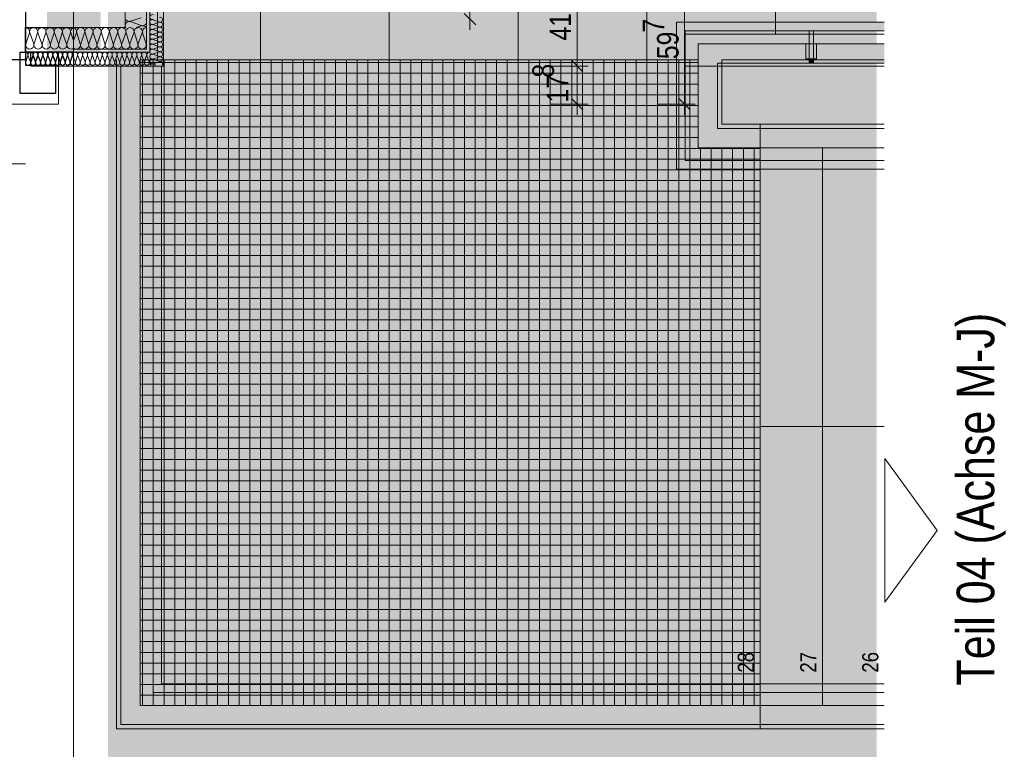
# Model space of a CAD drawing. Extents: x -720 to 300, y 62 to 1107.
# Tile 38 of 117: x -3 to 88, y 141 to 209. Entities that reach past the tile are written whole.
import ezdxf
from ezdxf.enums import TextEntityAlignment as Align
from ezdxf.lldxf.tags import DXFTag

# ---------------------------------------------------------------- set-up
doc = ezdxf.new("R2010")
doc.units = 0
doc.layers.get('0').update_dxf_attribs({"lineweight": 35})
for name, color, linetype, lineweight, true_color in [('30 -33 Aussenwände- 7 Fassade_ Elemente', 7, 'Continuous', 9, 0x00aacc), ('30 -34 Innenwände- 6 Elemente', 7, 'Continuous', 9, 0xff6633), ('30 -35 Decken- 2.2 Treppen Außen', 7, 'Continuous', 9, 0x009999), ('30 -36 Dächer- 3 Dachbeläge', 7, 'Continuous', 15, 0x9999ff), ('30 -36 Dächer- 4 Dachbekleidungen', 7, 'Continuous', 9, 0xccccff), ('70 -72 Beschriftung- 1 Beschriftung allgemein', 7, 'Continuous', 9, 0xff6633), ('70 -76 Bemaßung- 2 Allgemein', 9, 'Continuous', 5, 0x808080), ('iwb_Layout BA_Markierung', 7, 'Continuous', 9, 0xbadcdc), ('iwb_Layout Text', 3, 'Continuous', 18, 0x00ff00), ('iwb_Schraffur_ F90_feuerbestaendig', 1, 'Continuous', 13, 0xff0000)]:
    doc.layers.add(name, color=color, linetype=linetype, lineweight=lineweight, true_color=true_color)
for name, color, linetype, lineweight in [('60- 61 allgemeine Ausstattung- 4 Terrassen', 7, 'Continuous', 9), ('70 -71 Achsen- 1 Gebäudeachsen', 7, 'STRICHPUNKT2-A06G9FGD8I', 18), ('Keine-1', 7, 'Continuous', 15)]:
    doc.layers.add(name, color=color, linetype=linetype, lineweight=lineweight)
doc.styles.get("Standard").update_dxf_attribs({"font": 'ARIALN.TTF'})
tags = doc.linetypes.add('STRICHPUNKT2-A06G9FGD8I', pattern=[12.7, 6.35, -3.175, 0, -3.175]).pattern_tags.tags
tags[10:11] = [DXFTag(74, 4), DXFTag(75, 0), DXFTag(340, '0'), DXFTag(46, 0.0), DXFTag(50, 0.0), DXFTag(44, 0.0), DXFTag(45, 0.0)]
tags[8:9] = [DXFTag(74, 4), DXFTag(75, 0), DXFTag(340, '0'), DXFTag(46, 0.0), DXFTag(50, 0.0), DXFTag(44, 0.0), DXFTag(45, 0.0)]
tags[6:7] = [DXFTag(74, 4), DXFTag(75, 0), DXFTag(340, '0'), DXFTag(46, 0.0), DXFTag(50, 0.0), DXFTag(44, 0.0), DXFTag(45, 0.0)]
tags[4:5] = [DXFTag(74, 4), DXFTag(75, 0), DXFTag(340, '0'), DXFTag(46, 0.0), DXFTag(50, 0.0), DXFTag(44, 0.0), DXFTag(45, 0.0)]

# ---------------------------------------------------------------- blocks, each defined once
blk = doc.blocks.new('Polygon-A06G9FG78I')
at = {"color": 0, "linetype": 'ByBlock', "lineweight": -2, "ltscale": 0.13}
blk.add_solid([(4.904, 79.643), (4.737, 1076.748), (76.551, 79.452), (76.551, 1076.748)], dxfattribs=at)
blk = doc.blocks.new('Referenz-A06G9FGF8I')
at = {"layer": '30 -33 Aussenwände- 7 Fassade_ Elemente', "color": 0, "linetype": 'Continuous', "ltscale": 0.13}
for p, q in [((-2.806, 205.747), (-2.806, 220.847)), ((10.074, 214.247), (10.074, 204.467)), ((6.494, 212.347), (6.491, 208.047)), ((8.494, 212.345), (8.489, 206.047)), ((8.794, 212.345), (8.789, 205.747)), ((6.991, 208.647), (7.991, 208.968)), ((7.991, 208.239), (6.991, 208.61)), ((9.691, 208.563), (9.091, 208.785)), ((9.091, 208.348), (9.691, 208.541)), ((9.691, 208.104), (9.091, 208.326)), ((-2.436, 207.547), (-2.758, 206.547)), ((-2.029, 206.547), (-2.399, 207.547)), ((-1.67, 207.547), (-1.992, 206.547)), ((-1.263, 206.547), (-1.633, 207.547)), ((-0.904, 207.547), (-1.226, 206.547)), ((-0.497, 206.547), (-0.867, 207.547)), ((-0.138, 207.547), (-0.46, 206.547)), ((0.269, 206.547), (-0.101, 207.547)), ((0.628, 207.547), (0.306, 206.547)), ((1.035, 206.547), (0.665, 207.547)), ((1.394, 207.547), (1.073, 206.547)), ((1.431, 207.547), (1.694, 206.836)), ((6.491, 208.047), (1.694, 208.047)), ((1.951, 207.547), (1.694, 206.851)), ((1.989, 207.547), (2.31, 206.547)), ((2.348, 206.547), (2.717, 207.547)), ((2.755, 207.547), (3.076, 206.547)), ((3.114, 206.547), (3.483, 207.547)), ((3.521, 207.547), (3.842, 206.547)), ((3.88, 206.547), (4.249, 207.547)), ((4.287, 207.547), (4.608, 206.547)), ((4.646, 206.547), (5.015, 207.547)), ((5.053, 207.547), (5.374, 206.547)), ((5.412, 206.547), (5.781, 207.547)), ((5.819, 207.547), (6.14, 206.547)), ((6.178, 206.547), (6.548, 207.547)), ((6.585, 207.547), (6.906, 206.547)), ((6.944, 206.547), (7.314, 207.547)), ((7.351, 207.547), (7.672, 206.547)), ((7.505, 208.046), (7.991, 208.202)), ((7.71, 206.547), (8.08, 207.547)), ((8.117, 207.547), (8.439, 206.547)), ((9.091, 207.888), (9.691, 208.081)), ((9.691, 207.644), (9.091, 207.866)), ((9.091, 207.429), (9.691, 207.622)), ((9.691, 207.185), (9.091, 207.406)), ((9.091, 206.969), (9.691, 207.162)), ((9.691, 206.725), (9.091, 206.947)), ((9.091, 206.51), (9.691, 206.702)), ((9.691, 206.265), (9.091, 206.487)), ((0.294, 205.747), (-2.806, 205.747)), ((-2.306, 204.467), (-2.306, 205.747)), ((0.294, 200.907), (0.294, 205.747)), ((8.489, 206.047), (1.694, 206.047)), ((8.789, 205.747), (1.694, 205.747)), ((9.091, 206.05), (9.691, 206.243)), ((9.691, 205.806), (9.091, 206.027)), ((9.091, 205.59), (9.691, 205.783)), ((9.691, 205.346), (9.091, 205.568)), ((-2.584, 205.446), (-2.776, 204.846)), ((-2.339, 204.847), (-2.562, 205.446)), ((-2.124, 205.447), (-2.317, 204.847)), ((-2.084, 205.447), (-2.277, 204.847)), ((-1.88, 204.847), (-2.102, 205.447)), ((-1.84, 204.847), (-2.062, 205.447)), ((-1.665, 205.447), (-1.857, 204.847)), ((-1.625, 205.447), (-1.817, 204.847)), ((-1.42, 204.847), (-1.642, 205.447)), ((-1.38, 204.847), (-1.602, 205.447)), ((-1.205, 205.447), (-1.398, 204.847)), ((-1.165, 205.447), (-1.358, 204.847)), ((-0.96, 204.848), (-1.183, 205.447)), ((-0.921, 204.847), (-1.142, 205.447)), ((-0.746, 205.448), (-0.938, 204.848)), ((-0.705, 205.447), (-0.898, 204.847)), ((-0.501, 204.848), (-0.723, 205.448)), ((-0.461, 204.847), (-0.683, 205.447)), ((-0.286, 205.448), (-0.478, 204.848)), ((-0.246, 205.447), (-0.438, 204.847)), ((-0.041, 204.848), (-0.263, 205.448)), ((-0.001, 204.847), (-0.223, 205.447)), ((0.174, 205.449), (-0.019, 204.848)), ((0.214, 205.447), (0.021, 204.847)), ((0.418, 204.849), (0.196, 205.449)), ((0.458, 204.847), (0.236, 205.447)), ((0.633, 205.449), (0.441, 204.849)), ((0.674, 205.447), (0.481, 204.847)), ((0.878, 204.849), (0.656, 205.449)), ((0.918, 204.847), (0.696, 205.447)), ((1.093, 205.449), (0.901, 204.849)), ((1.133, 205.447), (0.94, 204.847)), ((1.338, 204.849), (1.115, 205.449)), ((1.378, 204.847), (1.156, 205.447)), ((1.553, 205.45), (1.36, 204.849)), ((1.593, 205.447), (1.4, 204.847)), ((1.575, 205.45), (1.694, 205.128)), ((1.837, 204.847), (1.615, 205.447)), ((2.052, 205.447), (1.86, 204.847)), ((2.297, 204.847), (2.075, 205.447)), ((2.512, 205.447), (2.319, 204.847)), ((2.756, 204.847), (2.535, 205.447)), ((2.972, 205.447), (2.779, 204.847)), ((3.216, 204.847), (2.994, 205.447)), ((3.431, 205.447), (3.239, 204.847)), ((3.676, 204.847), (3.454, 205.447)), ((3.891, 205.447), (3.698, 204.847)), ((4.135, 204.847), (3.914, 205.447)), ((4.351, 205.447), (4.158, 204.847)), ((4.595, 204.847), (4.373, 205.447)), ((4.81, 205.447), (4.617, 204.847)), ((5.055, 204.847), (4.833, 205.447)), ((5.27, 205.447), (5.077, 204.847)), ((5.514, 204.847), (5.292, 205.447)), ((5.73, 205.447), (5.537, 204.847)), ((5.694, 142.647), (5.694, 205.047)), ((5.974, 204.847), (5.752, 205.447)), ((6.189, 205.447), (5.996, 204.847)), ((6.433, 204.847), (6.212, 205.447)), ((6.649, 205.447), (6.456, 204.847)), ((6.893, 204.847), (6.671, 205.447)), ((7.108, 205.447), (6.916, 204.847)), ((7.353, 204.847), (7.131, 205.447)), ((7.568, 205.447), (7.375, 204.847)), ((7.812, 204.847), (7.591, 205.447)), ((8.028, 205.447), (7.835, 204.847)), ((8.272, 204.847), (8.05, 205.447)), ((8.487, 205.447), (8.295, 204.847)), ((8.732, 204.847), (8.51, 205.447)), ((8.794, 204.971), (8.754, 204.847)), ((9.091, 205.131), (9.691, 205.324)), ((9.691, 204.886), (9.091, 205.108)), ((9.091, 204.671), (9.691, 204.864)), ((9.091, 204.649), (9.367, 204.547)), ((77.244, 205.047), (62.094, 205.047)), ((62.094, 205.047), (62.094, 199.047)), ((10.074, 204.467), (-2.306, 204.467)), ((-148.906, 200.907), (0.294, 200.907)), ((62.094, 199.047), (65.694, 199.047)), ((65.694, 199.047), (65.694, 142.647)), ((65.694, 142.647), (5.694, 142.647))]:
    blk.add_line(p, q, dxfattribs=at)
at = {"layer": '30 -33 Aussenwände- 7 Fassade_ Elemente', "color": 0, "linetype": 'Continuous', "lineweight": -2, "ltscale": 0.25}
for p, q in [((-2.806, 210.847), (-2.806, 205.047)), ((-2.806, 205.747), (-2.806, 208.047)), ((-2.806, 208.047), (1.694, 208.047)), ((-3.306, 205.747), (-2.806, 205.747)), ((-3.306, 201.907), (-3.306, 205.747)), ((-2.806, 205.747), (-2.806, 204.547)), ((1.694, 205.747), (-2.806, 205.747)), ((-2.306, 204.467), (-2.306, 205.747)), ((-2.806, 205.047), (-6.106, 205.047)), ((-2.806, 204.547), (-0.006, 204.547)), ((-0.006, 204.547), (-0.006, 201.907)), ((-0.006, 201.907), (-3.306, 201.907))]:
    blk.add_line(p, q, dxfattribs=at)
at = {"layer": '30 -33 Aussenwände- 7 Fassade_ Elemente', "color": 0, "linetype": 'Continuous', "ltscale": 0.13}
for centre, major_axis, end_param in [((9.02, 209.026), (0.07, 0.219), 3.764652), ((6.874, 208.245), (0.118, 0.364), 2.429518), ((6.874, 209.011), (-0.31, -0.224), 1.254884), ((8.109, 208.603), (-0.118, -0.364), 1.255075), ((8.109, 208.603), (0.31, -0.225), 1.255075), ((9.02, 208.567), (0.07, 0.219), 3.764652), ((9.02, 208.107), (0.07, 0.219), 3.764652), ((9.761, 208.782), (-0.07, -0.219), 3.765224), ((9.761, 208.322), (-0.07, -0.219), 3.765224), ((-2.801, 207.664), (0.364, -0.117), 1.896254), ((-2.035, 207.664), (0.364, -0.117), 3.764652), ((-1.269, 207.664), (0.364, -0.117), 3.764652), ((-0.502, 207.664), (0.364, -0.117), 3.764652), ((-0.502, 207.664), (-0.225, 0.31), 1.254884), ((-0.502, 207.664), (0.225, 0.31), 1.254884), ((-0.502, 207.664), (0.364, -0.117), 1.254884), ((0.264, 207.664), (0.364, -0.117), 3.764652), ((0.264, 207.664), (-0.225, 0.31), 1.254884), ((0.264, 207.664), (0.225, 0.31), 1.254884), ((0.264, 207.664), (0.364, -0.117), 1.254884), ((1.03, 207.664), (-0.225, 0.31), 1.254884), ((1.03, 207.664), (0.225, 0.31), 1.254884), ((1.03, 207.664), (0.364, -0.117), 1.254884), ((1.796, 207.664), (-0.102, 0.369), 1.613483), ((1.587, 207.664), (0.364, -0.117), 1.598679), ((2.353, 207.664), (-0.225, 0.31), 1.254884), ((2.353, 207.664), (0.225, 0.31), 1.254884), ((2.353, 207.664), (0.364, -0.117), 1.254884), ((3.119, 207.664), (0.364, -0.117), 3.764652), ((3.119, 207.664), (-0.225, 0.31), 1.254884), ((3.119, 207.664), (0.225, 0.31), 1.254884), ((3.119, 207.664), (0.364, -0.117), 1.254884), ((3.885, 207.664), (0.364, -0.117), 3.764652), ((3.885, 207.664), (-0.225, 0.31), 1.254884), ((3.885, 207.664), (0.225, 0.31), 1.254884), ((3.885, 207.664), (0.364, -0.117), 1.254884), ((4.651, 207.664), (0.364, -0.117), 3.764652), ((5.417, 207.664), (0.364, -0.117), 3.764652), ((6.183, 207.664), (0.364, -0.117), 3.764652), ((6.949, 207.664), (0.364, -0.117), 3.764652), ((7.715, 207.664), (0.364, -0.117), 3.764652), ((8.108, 207.837), (0.321, 0.208), 1.307885), ((8.481, 207.664), (0.005, 0.383), 1.896254), ((9.02, 207.647), (0.07, 0.219), 3.764652), ((9.02, 207.188), (0.07, 0.219), 3.764652), ((9.761, 207.863), (-0.07, -0.219), 3.765224), ((9.761, 207.403), (-0.07, -0.219), 3.765224), ((-2.393, 206.429), (-0.364, 0.117), 3.765224), ((-1.627, 206.429), (-0.364, 0.117), 3.765224), ((-0.861, 206.429), (-0.364, 0.117), 3.765224), ((-0.095, 206.429), (-0.364, 0.117), 3.765224), ((-0.095, 206.429), (-0.364, 0.117), 1.255075), ((-0.095, 206.429), (0.225, -0.31), 1.255075), ((0.671, 206.429), (-0.364, 0.117), 1.255075), ((0.671, 206.429), (-0.364, 0.117), 3.765224), ((0.671, 206.429), (0.225, -0.31), 1.255075), ((1.437, 206.429), (-0.364, 0.117), 2.619647), ((1.946, 206.429), (-0.252, -0.288), 2.600578), ((2.712, 206.429), (-0.364, 0.117), 3.765224), ((2.712, 206.429), (-0.364, 0.117), 1.255075), ((2.712, 206.429), (0.225, -0.31), 1.255075), ((3.478, 206.429), (-0.364, 0.117), 3.765224), ((3.478, 206.429), (-0.364, 0.117), 1.255075), ((3.478, 206.429), (0.225, -0.31), 1.255075), ((4.244, 206.429), (-0.364, 0.117), 3.765224), ((5.01, 206.429), (-0.364, 0.117), 3.765224), ((5.776, 206.429), (-0.364, 0.117), 3.765224), ((6.542, 206.429), (-0.364, 0.117), 3.765224), ((7.308, 206.429), (-0.364, 0.117), 3.765224), ((8.074, 206.429), (-0.364, 0.117), 3.765224), ((9.02, 206.728), (0.07, 0.219), 3.764652), ((9.02, 206.269), (0.07, 0.219), 3.764652), ((9.761, 206.943), (-0.07, -0.219), 3.765224), ((9.761, 206.484), (-0.07, -0.219), 3.765224), ((-2.803, 205.517), (0.219, -0.07), 1.896254), ((-2.343, 205.517), (0.219, -0.07), 3.764652), ((-2.303, 205.517), (0.219, -0.07), 1.896254), ((-1.883, 205.517), (0.219, -0.07), 3.764652), ((-1.843, 205.517), (0.219, -0.07), 3.764652), ((-1.424, 205.518), (0.219, -0.07), 3.764652), ((-1.383, 205.517), (0.219, -0.07), 3.764652), ((-0.964, 205.518), (0.219, -0.07), 3.764652), ((-0.924, 205.517), (0.219, -0.07), 3.764652), ((-0.505, 205.518), (0.219, -0.07), 3.764652), ((-0.464, 205.517), (0.219, -0.07), 3.764652), ((-0.095, 206.429), (-0.225, -0.31), 1.255075), ((-0.045, 205.519), (0.219, -0.07), 3.764652), ((-0.005, 205.517), (0.219, -0.07), 3.764652), ((0.415, 205.519), (0.219, -0.07), 3.764652), ((0.415, 205.519), (-0.135, 0.186), 1.254884), ((0.455, 205.517), (0.219, -0.07), 3.764652), ((0.415, 205.519), (0.135, 0.186), 1.254884), ((0.671, 206.429), (-0.225, -0.31), 1.255075), ((0.415, 205.519), (0.219, -0.07), 1.254884), ((0.874, 205.519), (0.219, -0.07), 3.764652), ((0.874, 205.519), (-0.135, 0.186), 1.254884), ((0.915, 205.517), (0.219, -0.07), 3.764652), ((0.874, 205.519), (0.135, 0.186), 1.254884), ((0.874, 205.519), (0.219, -0.07), 1.254884), ((1.334, 205.52), (-0.135, 0.186), 1.254884), ((1.374, 205.517), (0.219, -0.07), 3.764652), ((1.334, 205.52), (0.135, 0.186), 1.254884), ((1.334, 205.52), (0.219, -0.07), 1.254884), ((1.794, 205.52), (-0.1, 0.207), 1.434048), ((1.834, 205.517), (0.219, -0.07), 3.764652), ((2.294, 205.517), (0.219, -0.07), 3.764652), ((2.712, 206.429), (-0.225, -0.31), 1.255075), ((2.753, 205.517), (0.219, -0.07), 3.764652), ((3.213, 205.517), (0.219, -0.07), 3.764652), ((3.478, 206.429), (-0.225, -0.31), 1.255075), ((3.672, 205.517), (0.219, -0.07), 3.764652), ((4.132, 205.517), (0.219, -0.07), 3.764652), ((4.592, 205.517), (0.219, -0.07), 3.764652), ((5.051, 205.517), (0.219, -0.07), 3.764652), ((5.511, 205.517), (0.219, -0.07), 3.764652), ((5.971, 205.517), (0.219, -0.07), 3.764652), ((6.43, 205.517), (0.219, -0.07), 3.764652), ((6.89, 205.517), (0.219, -0.07), 3.764652), ((7.35, 205.517), (0.219, -0.07), 3.764652), ((7.35, 205.517), (-0.135, 0.186), 1.254884), ((7.35, 205.517), (0.135, 0.186), 1.254884), ((7.35, 205.517), (0.219, -0.07), 1.254884), ((7.809, 205.517), (0.219, -0.07), 3.764652), ((7.809, 205.517), (-0.135, 0.186), 1.254884), ((7.809, 205.517), (0.135, 0.186), 1.254884), ((7.809, 205.517), (0.219, -0.07), 1.254884), ((8.269, 205.517), (-0.135, 0.186), 1.254884), ((8.269, 205.517), (0.135, 0.186), 1.254884), ((8.269, 205.517), (0.219, -0.07), 1.254884), ((8.728, 205.517), (0.066, 0.22), 2.172087), ((9.02, 205.809), (0.07, 0.219), 3.764652), ((9.02, 205.809), (-0.186, 0.135), 1.254884), ((9.02, 205.349), (0.07, 0.219), 3.764652), ((9.02, 205.809), (0.07, 0.219), 1.254884), ((9.02, 205.809), (-0.186, -0.135), 1.254884), ((9.02, 205.349), (0.07, 0.219), 1.254884), ((9.761, 206.024), (-0.07, -0.219), 3.765224), ((9.761, 205.565), (-0.07, -0.219), 3.765224), ((9.761, 205.565), (0.186, 0.135), 1.255075), ((9.761, 205.565), (0.186, -0.135), 1.255075), ((-2.558, 204.776), (-0.219, 0.07), 3.765224), ((-2.098, 204.776), (-0.219, 0.07), 3.765224), ((-2.058, 204.776), (-0.219, 0.07), 3.765224), ((-1.639, 204.777), (-0.219, 0.07), 3.765224), ((-1.599, 204.776), (-0.219, 0.07), 3.765224), ((-1.179, 204.777), (-0.219, 0.07), 3.765224), ((-1.139, 204.776), (-0.219, 0.07), 3.765224), ((-0.719, 204.777), (-0.219, 0.07), 3.765224), ((-0.68, 204.776), (-0.219, 0.07), 3.765224), ((-0.26, 204.778), (-0.219, 0.07), 3.765224), ((-0.22, 204.776), (-0.219, 0.07), 3.765224), ((0.2, 204.778), (-0.219, 0.07), 3.765224), ((0.24, 204.776), (-0.219, 0.07), 3.765224), ((0.66, 204.778), (-0.219, 0.07), 1.255075), ((0.66, 204.778), (-0.219, 0.07), 3.765224), ((0.699, 204.776), (-0.219, 0.07), 3.765224), ((0.66, 204.778), (0.135, -0.186), 1.255075), ((1.119, 204.779), (-0.219, 0.07), 3.765224), ((1.119, 204.779), (-0.219, 0.07), 1.255075), ((1.159, 204.776), (-0.219, 0.07), 3.765224), ((1.119, 204.779), (0.135, -0.186), 1.255075), ((1.579, 204.779), (-0.219, 0.07), 2.411197), ((1.619, 204.776), (-0.219, 0.07), 3.765224), ((2.078, 204.776), (-0.219, 0.07), 3.765224), ((2.538, 204.776), (-0.219, 0.07), 3.765224), ((2.997, 204.776), (-0.219, 0.07), 3.765224), ((3.457, 204.776), (-0.219, 0.07), 3.765224), ((3.917, 204.776), (-0.219, 0.07), 3.765224), ((4.376, 204.776), (-0.219, 0.07), 3.765224), ((4.836, 204.776), (-0.219, 0.07), 3.765224), ((5.296, 204.776), (-0.219, 0.07), 3.765224), ((5.755, 204.776), (-0.219, 0.07), 3.765224), ((6.215, 204.776), (-0.219, 0.07), 3.765224), ((6.675, 204.776), (-0.219, 0.07), 3.765224), ((7.134, 204.776), (-0.219, 0.07), 3.765224), ((7.594, 204.776), (-0.219, 0.07), 3.765224), ((7.594, 204.776), (-0.219, 0.07), 1.255075), ((7.594, 204.776), (0.135, -0.186), 1.255075), ((8.053, 204.776), (-0.219, 0.07), 3.765224), ((8.053, 204.776), (-0.219, 0.07), 1.255075), ((8.053, 204.776), (0.135, -0.186), 1.255075), ((8.513, 204.776), (-0.219, 0.07), 1.255075), ((8.513, 204.776), (0.135, -0.186), 1.255075), ((8.973, 204.776), (-0.219, 0.07), 0.990893), ((9.02, 205.349), (-0.186, 0.135), 1.254884), ((9.02, 204.89), (-0.186, 0.135), 1.254884), ((9.02, 204.43), (0.07, 0.219), 1.349822), ((9.02, 205.349), (-0.186, -0.135), 1.254884), ((9.02, 204.89), (0.07, 0.219), 1.254884), ((9.02, 204.89), (-0.186, -0.135), 1.254884), ((9.761, 205.565), (-0.07, -0.219), 1.255075), ((9.761, 205.105), (-0.07, -0.219), 3.765224), ((9.761, 205.105), (0.186, 0.135), 1.255075), ((9.761, 205.105), (-0.07, -0.219), 1.255075), ((9.761, 204.645), (0.207, -0.099), 2.32715), ((9.761, 205.105), (0.186, -0.135), 1.255075), ((0.66, 204.778), (-0.135, -0.186), 1.255075), ((1.119, 204.779), (-0.135, -0.186), 1.255075), ((7.594, 204.776), (-0.135, -0.186), 1.255075), ((8.053, 204.776), (-0.135, -0.186), 1.255075), ((8.513, 204.776), (-0.135, -0.186), 1.255075)]:
    blk.add_ellipse(centre, major_axis=major_axis, ratio=1, start_param=0, end_param=end_param, dxfattribs=at)
at = {"layer": '30 -34 Innenwände- 6 Elemente', "color": 0, "linetype": 'Continuous', "ltscale": 0.13}
for p, q in [((77.244, 208.547), (57.894, 208.547)), ((57.894, 208.547), (57.894, 194.847)), ((58.694, 195.647), (58.694, 207.747)), ((58.694, 207.747), (77.244, 207.747)), ((77.244, 206.547), (59.894, 206.547)), ((59.894, 206.547), (59.894, 196.847)), ((61.694, 198.647), (61.694, 204.747)), ((61.694, 204.747), (77.244, 204.747)), ((6.094, 204.467), (6.094, 143.047)), ((7.894, 204.467), (6.094, 204.467)), ((7.894, 144.847), (7.894, 204.467)), ((9.094, 204.467), (9.094, 146.047)), ((9.894, 204.467), (9.094, 204.467)), ((9.894, 146.847), (9.894, 204.467)), ((65.694, 198.647), (61.694, 198.647)), ((65.694, 196.847), (65.694, 198.647)), ((59.894, 196.847), (65.694, 196.847)), ((65.694, 195.647), (58.694, 195.647)), ((65.694, 194.847), (65.694, 195.647)), ((57.894, 194.847), (65.694, 194.847)), ((65.694, 146.847), (9.894, 146.847)), ((65.694, 146.047), (65.694, 146.847)), ((9.094, 146.047), (65.694, 146.047)), ((65.694, 144.847), (7.894, 144.847)), ((65.694, 143.047), (65.694, 144.847)), ((6.094, 143.047), (65.694, 143.047))]:
    blk.add_line(p, q, dxfattribs=at)
at = {"layer": '30 -34 Innenwände- 6 Elemente', "color": 7, "linetype": 'Continuous', "ltscale": 0.13, "true_color": 0xffffff}
for points in [[(58.694, 207.747), (77.244, 208.547), (57.894, 208.547)], [(58.694, 207.747), (57.894, 208.547), (57.894, 194.847)], [(58.694, 207.747), (77.244, 207.781), (77.244, 208.547)], [(58.694, 207.747), (57.894, 194.847), (58.694, 195.647)], [(58.694, 207.747), (77.244, 207.747), (77.244, 207.781)], [(61.694, 204.747), (77.244, 206.547), (59.894, 206.547)], [(61.694, 204.747), (59.894, 206.547), (59.894, 196.847)], [(61.694, 204.747), (77.244, 204.812), (77.244, 206.547)], [(61.694, 204.747), (59.894, 196.847), (61.694, 198.647)], [(61.694, 204.747), (77.244, 204.747), (77.244, 204.812)], [(61.694, 198.647), (59.894, 196.847), (65.694, 196.847)], [(61.694, 198.647), (65.694, 196.847), (65.694, 198.647)], [(58.694, 195.647), (57.894, 194.847), (65.694, 194.847)], [(58.694, 195.647), (65.694, 194.847), (65.694, 195.647)]]:
    blk.add_solid(points, dxfattribs=at)
at = {"layer": '30 -35 Decken- 2.2 Treppen Außen', "color": 0, "linetype": 'Continuous', "ltscale": 0.13}
for p, q in [((65.694, 199.047), (65.694, 142.647)), ((77.244, 199.047), (65.694, 199.047)), ((65.694, 199.047), (65.694, 196.847)), ((65.694, 198.647), (77.244, 198.647)), ((65.694, 196.847), (65.694, 198.647)), ((65.694, 196.847), (77.244, 196.847)), ((71.494, 196.847), (65.694, 196.847)), ((71.494, 196.847), (71.494, 144.847)), ((77.244, 196.847), (71.494, 196.847)), ((65.694, 195.647), (77.244, 195.647)), ((65.694, 194.847), (65.694, 195.647)), ((77.244, 194.847), (65.694, 194.847)), ((77.244, 170.847), (65.694, 170.847)), ((65.694, 146.847), (65.694, 146.047)), ((77.244, 146.847), (65.694, 146.847)), ((65.694, 146.047), (77.244, 146.047)), ((71.494, 144.847), (65.694, 144.847)), ((65.694, 144.847), (65.694, 142.647)), ((77.244, 144.847), (65.694, 144.847)), ((65.694, 144.847), (65.694, 143.047)), ((77.244, 144.847), (71.494, 144.847)), ((65.694, 143.047), (77.244, 143.047)), ((65.694, 142.647), (77.244, 142.647))]:
    blk.add_line(p, q, dxfattribs=at)
at = {"layer": '30 -35 Decken- 2.2 Treppen Außen', "color": 0, "linetype": 'Continuous', "lineweight": 5, "ltscale": 0.13}
for p, q in [((65.694, 170.847), (65.754, 170.863)), ((65.754, 170.83), (65.694, 170.847)), ((65.754, 170.863), (65.754, 170.83))]:
    blk.add_line(p, q, dxfattribs=at)
at = {"layer": '30 -36 Dächer- 3 Dachbeläge', "color": 0, "linetype": 'Continuous', "ltscale": 0.15}
for p, q in [((58.694, 207.747), (77.244, 207.747)), ((58.694, 204.447), (58.694, 207.747)), ((77.244, 204.447), (58.694, 204.447))]:
    blk.add_line(p, q, dxfattribs=at)
at = {"layer": '30 -36 Dächer- 3 Dachbeläge', "color": 0, "lineweight": 9}
for p, q in [((70.644, 205.147), (70.244, 205.147)), ((70.244, 205.147), (70.244, 204.747)), ((70.644, 204.747), (70.644, 205.147))]:
    blk.add_line(p, q, dxfattribs=at)
at = {"layer": '30 -36 Dächer- 3 Dachbeläge', "color": 0, "lineweight": 0}
for points in [[(70.244, 204.747), (70.244, 205.147), (70.644, 204.747)], [(70.644, 204.747), (70.244, 205.147), (70.644, 205.147)]]:
    blk.add_solid(points, dxfattribs=at)
at = {"layer": '30 -36 Dächer- 4 Dachbekleidungen', "color": 0, "linetype": 'Continuous', "ltscale": 0.13}
for p, q in [((77.244, 208.547), (57.894, 208.547)), ((57.894, 208.547), (57.894, 194.847)), ((58.694, 195.647), (58.694, 207.747)), ((58.694, 207.747), (77.244, 207.747)), ((70.644, 207.747), (70.244, 207.747)), ((70.244, 207.747), (70.244, 206.547)), ((70.644, 206.547), (70.644, 207.747)), ((77.244, 206.547), (59.894, 206.547)), ((59.894, 206.547), (59.894, 196.847)), ((69.944, 206.547), (69.944, 205.147)), ((70.244, 205.147), (70.244, 206.547)), ((70.644, 206.547), (70.644, 205.147)), ((70.944, 206.547), (70.944, 205.147)), ((61.694, 198.647), (61.694, 204.747)), ((61.694, 204.747), (77.244, 204.747)), ((69.944, 205.147), (70.244, 205.147)), ((70.644, 205.147), (70.244, 205.147)), ((70.944, 205.147), (70.644, 205.147)), ((65.694, 198.647), (61.694, 198.647)), ((65.694, 196.847), (65.694, 198.647)), ((59.894, 196.847), (65.694, 196.847)), ((65.694, 195.647), (58.694, 195.647)), ((65.694, 194.847), (65.694, 195.647)), ((57.894, 194.847), (65.694, 194.847))]:
    blk.add_line(p, q, dxfattribs=at)
at = {"layer": '60- 61 allgemeine Ausstattung- 4 Terrassen', "color": 0}
for p, q in [((19.114, 205.047), (19.114, 257.247)), ((31.114, 205.047), (31.114, 257.247)), ((43.114, 205.047), (43.114, 257.247)), ((55.114, 205.047), (55.114, 257.247)), ((67.114, 207.447), (67.114, 257.247)), ((9.494, 213.647), (9.494, 205.047)), ((58.694, 207.447), (77.244, 207.447)), ((58.694, 205.047), (58.694, 207.447)), ((59.894, 205.047), (7.894, 205.047)), ((7.894, 205.047), (7.894, 144.847)), ((7.894, 204.787), (59.894, 204.787)), ((8.114, 144.847), (8.114, 205.047)), ((9.114, 144.847), (9.114, 205.047)), ((9.494, 205.047), (58.694, 205.047)), ((10.114, 144.847), (10.114, 205.047)), ((11.114, 144.847), (11.114, 205.047)), ((12.114, 144.847), (12.114, 205.047)), ((13.114, 144.847), (13.114, 205.047)), ((14.114, 144.847), (14.114, 205.047)), ((15.114, 144.847), (15.114, 205.047)), ((16.114, 144.847), (16.114, 205.047)), ((17.114, 144.847), (17.114, 205.047)), ((18.114, 144.847), (18.114, 205.047)), ((19.114, 144.847), (19.114, 205.047)), ((20.114, 144.847), (20.114, 205.047)), ((21.114, 144.847), (21.114, 205.047)), ((22.114, 144.847), (22.114, 205.047)), ((23.114, 144.847), (23.114, 205.047)), ((24.114, 144.847), (24.114, 205.047)), ((25.114, 144.847), (25.114, 205.047)), ((26.114, 144.847), (26.114, 205.047)), ((27.114, 144.847), (27.114, 205.047)), ((28.114, 144.847), (28.114, 205.047)), ((29.114, 144.847), (29.114, 205.047)), ((30.114, 144.847), (30.114, 205.047)), ((31.114, 144.847), (31.114, 205.047)), ((32.114, 144.847), (32.114, 205.047)), ((33.114, 144.847), (33.114, 205.047)), ((34.114, 144.847), (34.114, 205.047)), ((35.114, 144.847), (35.114, 205.047)), ((36.114, 144.847), (36.114, 205.047)), ((37.114, 144.847), (37.114, 205.047)), ((38.114, 144.847), (38.114, 205.047)), ((39.114, 144.847), (39.114, 205.047)), ((40.114, 144.847), (40.114, 205.047)), ((41.114, 144.847), (41.114, 205.047)), ((42.114, 144.847), (42.114, 205.047)), ((43.114, 144.847), (43.114, 205.047)), ((44.114, 144.847), (44.114, 205.047)), ((45.114, 144.847), (45.114, 205.047)), ((46.114, 144.847), (46.114, 205.047)), ((47.114, 144.847), (47.114, 205.047)), ((48.114, 144.847), (48.114, 205.047)), ((49.114, 144.847), (49.114, 205.047)), ((50.114, 144.847), (50.114, 205.047)), ((51.114, 144.847), (51.114, 205.047)), ((52.114, 144.847), (52.114, 205.047)), ((53.114, 144.847), (53.114, 205.047)), ((54.114, 144.847), (54.114, 205.047)), ((55.114, 144.847), (55.114, 205.047)), ((56.114, 144.847), (56.114, 205.047)), ((57.114, 144.847), (57.114, 205.047)), ((58.114, 144.847), (58.114, 205.047)), ((59.114, 144.847), (59.114, 205.047)), ((59.894, 196.847), (59.894, 205.047)), ((7.894, 203.787), (59.894, 203.787)), ((7.894, 202.787), (59.894, 202.787)), ((7.894, 201.787), (59.894, 201.787)), ((7.894, 200.787), (59.894, 200.787)), ((7.894, 199.787), (59.894, 199.787)), ((7.894, 198.787), (59.894, 198.787)), ((7.894, 197.787), (59.894, 197.787)), ((7.894, 196.787), (65.694, 196.787)), ((65.694, 196.847), (59.894, 196.847)), ((60.114, 144.847), (60.114, 196.847)), ((61.114, 144.847), (61.114, 196.847)), ((62.114, 144.847), (62.114, 196.847)), ((63.114, 144.847), (63.114, 196.847)), ((64.114, 144.847), (64.114, 196.847)), ((65.114, 144.847), (65.114, 196.847)), ((65.694, 144.847), (65.694, 196.847)), ((7.894, 195.787), (65.694, 195.787)), ((7.894, 194.787), (65.694, 194.787)), ((7.894, 193.787), (65.694, 193.787)), ((7.894, 192.787), (65.694, 192.787)), ((7.894, 191.787), (65.694, 191.787)), ((7.894, 190.787), (65.694, 190.787)), ((7.894, 189.787), (65.694, 189.787)), ((7.894, 188.787), (65.694, 188.787)), ((7.894, 187.787), (65.694, 187.787)), ((7.894, 186.787), (65.694, 186.787)), ((7.894, 185.787), (65.694, 185.787)), ((7.894, 184.787), (65.694, 184.787)), ((7.894, 183.787), (65.694, 183.787)), ((7.894, 182.787), (65.694, 182.787)), ((7.894, 181.787), (65.694, 181.787)), ((7.894, 180.787), (65.694, 180.787)), ((7.894, 179.787), (65.694, 179.787)), ((7.894, 178.787), (65.694, 178.787)), ((7.894, 177.787), (65.694, 177.787)), ((7.894, 176.787), (65.694, 176.787)), ((7.894, 175.787), (65.694, 175.787)), ((7.894, 174.787), (65.694, 174.787)), ((7.894, 173.787), (65.694, 173.787)), ((7.894, 172.787), (65.694, 172.787)), ((7.894, 171.787), (65.694, 171.787)), ((7.894, 170.787), (65.694, 170.787)), ((7.894, 169.787), (65.694, 169.787)), ((7.894, 168.787), (65.694, 168.787)), ((7.894, 167.787), (65.694, 167.787)), ((7.894, 166.787), (65.694, 166.787)), ((7.894, 165.787), (65.694, 165.787)), ((7.894, 164.787), (65.694, 164.787)), ((7.894, 163.787), (65.694, 163.787)), ((7.894, 162.787), (65.694, 162.787)), ((7.894, 161.787), (65.694, 161.787)), ((7.894, 160.787), (65.694, 160.787)), ((7.894, 159.787), (65.694, 159.787)), ((7.894, 158.787), (65.694, 158.787)), ((7.894, 157.787), (65.694, 157.787)), ((7.894, 156.787), (65.694, 156.787)), ((7.894, 155.787), (65.694, 155.787)), ((7.894, 154.787), (65.694, 154.787)), ((7.894, 153.787), (65.694, 153.787)), ((7.894, 152.787), (65.694, 152.787)), ((7.894, 151.787), (65.694, 151.787)), ((7.894, 150.787), (65.694, 150.787)), ((7.894, 149.787), (65.694, 149.787)), ((7.894, 148.787), (65.694, 148.787)), ((7.894, 147.787), (65.694, 147.787)), ((7.894, 146.787), (65.694, 146.787)), ((7.894, 145.787), (65.694, 145.787)), ((7.894, 144.847), (65.694, 144.847))]:
    blk.add_line(p, q, dxfattribs=at)
at = {"layer": '60- 61 allgemeine Ausstattung- 4 Terrassen', "color": 0, "linetype": 'Continuous', "lineweight": 18, "ltscale": 0.18}
for p, q in [((5.694, 142.647), (5.694, 205.047)), ((77.244, 205.047), (62.094, 205.047)), ((62.094, 205.047), (62.094, 199.047)), ((62.094, 199.047), (65.694, 199.047)), ((65.694, 199.047), (65.694, 142.647)), ((65.694, 142.647), (5.694, 142.647))]:
    blk.add_line(p, q, dxfattribs=at)
at = {"layer": '70 -71 Achsen- 1 Gebäudeachsen', "color": 0, "linetype": 'STRICHPUNKT2-A06G9FGD8I', "ltscale": 0.18}
blk.add_line((1.694, 1077.787), (1.694, 78.347), dxfattribs=at)
at = {"layer": '70 -72 Beschriftung- 1 Beschriftung allgemein', "color": 0, "linetype": 'Continuous', "ltscale": 0.13}
blk.add_line((-2.806, 195.349), (-49.806, 195.349), dxfattribs=at)
at = {"layer": '70 -76 Bemaßung- 2 Allgemein', "color": 0, "linetype": 'Continuous', "ltscale": 0.13}
for p, q in [((48.634, 205.527), (48.634, 211.786)), ((58.634, 201.967), (58.634, 211.786)), ((38.634, 207.847), (38.634, 209.907)), ((48.634, 203.467), (48.634, 205.527)), ((48.634, 205.467), (48.634, 203.406)), ((46.134, 204.467), (49.634, 204.467)), ((46.134, 204.467), (49.634, 204.467)), ((48.634, 201.967), (48.634, 203.406)), ((48.634, 199.907), (48.634, 201.967)), ((58.634, 199.907), (58.634, 201.967)), ((46.134, 200.907), (49.634, 200.907)), ((56.134, 200.907), (59.634, 200.907))]:
    blk.add_line(p, q, dxfattribs=at)
at = {"layer": '70 -76 Bemaßung- 2 Allgemein', "color": 0, "linetype": 'Continuous', "lineweight": 20, "ltscale": 0.2}
for p, q in [((39.165, 208.316), (38.103, 209.377)), ((49.165, 203.936), (48.103, 204.997)), ((48.103, 204.997), (49.165, 203.936)), ((49.165, 200.376), (48.103, 201.437)), ((59.165, 200.376), (58.103, 201.437))]:
    blk.add_line(p, q, dxfattribs=at)
at = {"layer": 'Keine-1', "color": 0}
blk.add_line((62.094, 199.047), (62.094, 204.447), dxfattribs=at)
at = {"layer": '30 -35 Decken- 2.2 Treppen Außen', "color": 0, "linetype": 'ByBlock', "ltscale": 0.13, "char_height": 1.51033, "attachment_point": 1, "rotation": 90.001}
for s, insert in [('{\\fArial Narrow;28}', (63.589, 147.896)), ('{\\fArial Narrow;27}', (69.413, 147.899)), ('{\\fArial Narrow;26}', (75.189, 147.899))]:
    blk.add_mtext(s, dxfattribs=dict(at, insert=insert))
at = {"layer": '70 -76 Bemaßung- 2 Allgemein', "color": 0, "linetype": 'Continuous', "ltscale": 0.13, "char_height": 2.01377, "attachment_point": 1, "rotation": 90}
for s, insert in [('{\\fArial Narrow;41}', (46.047, 206.843)), ('{\\fArial Narrow;7}', (54.722, 207.578)), ('{\\fArial Narrow;59}', (56.065, 205.105)), ('{\\fArial Narrow;8}', (44.449, 203.39)), ('{\\fArial Narrow;17}', (45.792, 201.07))]:
    blk.add_mtext(s, dxfattribs=dict(at, insert=insert))
blk = doc.blocks.new('Referenz-A06G9FGH8I')
at = {"layer": 'iwb_Schraffur_ F90_feuerbestaendig', "linetype": 'Continuous', "ltscale": 0.13}
blk.add_solid([(4.196, 373.847), (4.196, 205.747), (-0.804, 373.847), (-0.804, 205.747)], dxfattribs=at)

msp = doc.modelspace()

# ---------------------------------------------------------------- linework, layer by layer
at = {"layer": 'iwb_Layout Text', "linetype": 'Continuous', "ltscale": 0.18}
for p, q in [((82.171, 161.166), (77.288, 167.858)), ((77.288, 154.475), (77.288, 167.858)), ((77.288, 154.475), (82.171, 161.166))]:
    msp.add_line(p, q, dxfattribs=at)

# ---------------------------------------------------------------- block references
at = {"color": 8, "lineweight": 25, "ltscale": 0.25, "true_color": 0x808080}
for name in ['Referenz-A06G9FGF8I', 'Referenz-A06G9FGH8I']:
    msp.add_blockref(name, (0, 0), dxfattribs=at)
at = {"layer": 'iwb_Layout BA_Markierung', "ltscale": 0.13}
msp.add_blockref('Polygon-A06G9FG78I', (0, 0), dxfattribs=at)

# ---------------------------------------------------------------- texts
at = {"layer": 'iwb_Layout Text', "ltscale": 0.18}
msp.add_text('Teil 04 (Achse M-J)', height=3.5, rotation=90, dxfattribs=at).set_placement((83.998, 146.699), align=Align.TOP_LEFT)

doc.saveas('drawing.dxf')
